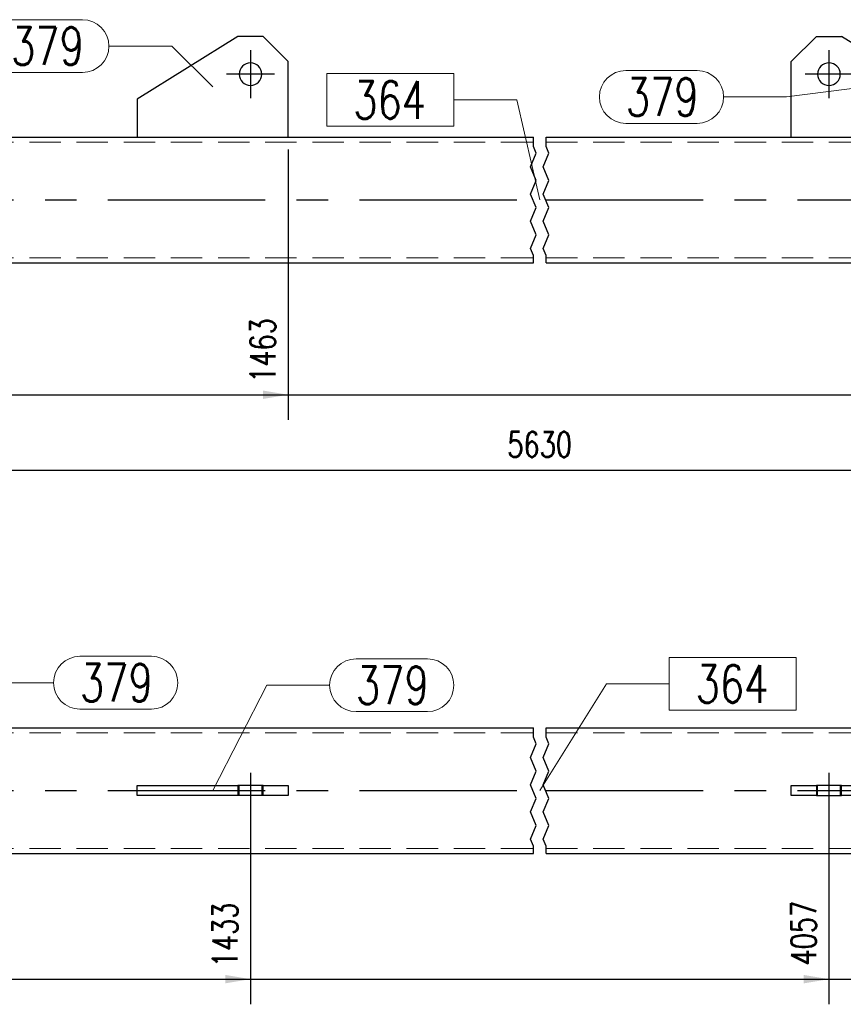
# Model space of a CAD drawing. Header units: millimetres. Extents: x -1005 to 207, y 18226 to 18896.
# Tile 23 of 50: x -459 to -393, y 18605 to 18683. Entities that reach past the tile are written whole.
import ezdxf

# ---------------------------------------------------------------- set-up
doc = ezdxf.new("R2010")
doc.units = ezdxf.units.MM
doc.header["$LTSCALE"] = 10
doc.linetypes.add('HIDDEN', pattern=[0.375, 0.25, -0.125])
doc.linetypes.add('MITTE', pattern=[2, 1.25, -0.25, 0.25, -0.25])
doc.layers.get('Defpoints').update_dxf_attribs({"color": 1})
for name, color, linetype, lineweight in [('PS_DIM', 4, 'Continuous', 13), ('PS_Hidden', 2, 'HIDDEN', 9), ('PS_Pos', 1, 'Continuous', 15), ('PS_Shape', 161, 'Continuous', 30), ('PS_SOLID', 7, 'Continuous', 30)]:
    doc.layers.add(name, color=color, linetype=linetype, lineweight=lineweight)
doc.layers.add('PS_Mid', color=5, linetype='MITTE')
doc.styles.add('simplex', font='simplex.shx', dxfattribs={"width": 0.75})
doc.dimstyles.new('1_10_GŁ_DS1-LS10', dxfattribs={"dimtxt": 2, "dimasz": 2, "dimexe": 2, "dimexo": 1, "dimgap": 1, "dimtad": 1, "dimjust": 4, "dimdec": 0, "dimlfac": 10, "dimtxsty": 'simplex', "dimblk1": 'NONE', "dimsah": 1, "dimcen": 2, "dimclrd": 256, "dimclre": 256, "dimclrt": 3, "dimadec": 1, "dimazin": 0, "dimtfac": 1, "dimtdec": 0, "dimtmove": 2, "dimatfit": 3, "dimfxl": 1, "dimarcsym": 0})
doc.dimstyles.new('1_10_PRZ_DS1-LS10', dxfattribs={"dimtxt": 2, "dimasz": 1, "dimexe": 2, "dimexo": 5, "dimgap": 1, "dimtad": 1, "dimdec": 0, "dimlfac": 10, "dimtxsty": 'simplex', "dimblk": 'dimznak', "dimcen": 2, "dimse1": 1, "dimse2": 1, "dimclrt": 3, "dimadec": 1, "dimazin": 0, "dimtfac": 1, "dimtdec": 0, "dimtix": 1, "dimtmove": 2, "dimatfit": 3, "dimldrblk": 'dim-grot', "dimfxl": 1, "dimarcsym": 0})

# ---------------------------------------------------------------- blocks, each defined once
blk = doc.blocks.new('*D851')
at = {"layer": 'Defpoints', "color": 0, "transparency": 16777216}
for p in [(-437.551, 18673.905), (-517.382, 18663.905), (-437.551, 18653.405)]:
    blk.add_point(p, dxfattribs=at)
at = {"layer": 'PS_DIM', "lineweight": -2, "transparency": 16777216}
for p, q in [((-437.551, 18672.905), (-437.551, 18651.405)), ((-517.382, 18662.905), (-517.382, 18651.405)), ((-517.382, 18653.405), (-439.551, 18653.405))]:
    blk.add_line(p, q, dxfattribs=at)
at = {"layer": 'PS_DIM', "transparency": 16777216}
blk.add_solid([(-439.551, 18653.738), (-439.551, 18653.072), (-437.551, 18653.405)], dxfattribs=at)
at = {"layer": 'PS_DIM', "color": 3, "transparency": 16777216, "insert": (-439.571, 18656.925), "char_height": 2, "attachment_point": 5, "rotation": 90, "style": 'simplex'}
blk.add_mtext('1463', dxfattribs=at)
blk = doc.blocks.new('_None')
blk = doc.blocks.new('*D852')
at = {"layer": 'Defpoints', "color": 0, "transparency": 16777216}
for p in [(-385.551, 18673.905), (-517.382, 18663.905), (-385.551, 18653.405)]:
    blk.add_point(p, dxfattribs=at)
at = {"layer": 'PS_DIM', "lineweight": -2, "transparency": 16777216}
for p, q in [((-385.551, 18672.905), (-385.551, 18651.405)), ((-517.382, 18662.905), (-517.382, 18651.405)), ((-517.382, 18653.405), (-387.551, 18653.405))]:
    blk.add_line(p, q, dxfattribs=at)
at = {"layer": 'PS_DIM', "transparency": 16777216}
blk.add_solid([(-387.551, 18653.738), (-387.551, 18653.072), (-385.551, 18653.405)], dxfattribs=at)
at = {"layer": 'PS_DIM', "color": 3, "transparency": 16777216, "insert": (-387.571, 18656.925), "char_height": 2, "attachment_point": 5, "rotation": 90, "style": 'simplex'}
blk.add_mtext('4147', dxfattribs=at)
blk = doc.blocks.new('*D853')
at = {"layer": 'Defpoints', "color": 0, "transparency": 16777216}
for p in [(-362.719, 18673.905), (-517.382, 18663.905), (-362.719, 18653.405)]:
    blk.add_point(p, dxfattribs=at)
at = {"layer": 'PS_DIM', "lineweight": -2, "transparency": 16777216}
for p, q in [((-362.719, 18672.905), (-362.719, 18651.405)), ((-517.382, 18662.905), (-517.382, 18651.405)), ((-517.382, 18653.405), (-364.719, 18653.405))]:
    blk.add_line(p, q, dxfattribs=at)
at = {"layer": 'PS_DIM', "transparency": 16777216}
blk.add_solid([(-364.719, 18653.738), (-364.719, 18653.072), (-362.719, 18653.405)], dxfattribs=at)
at = {"layer": 'PS_DIM', "color": 3, "transparency": 16777216, "insert": (-364.739, 18657.032), "char_height": 2, "attachment_point": 5, "rotation": 90, "style": 'simplex'}
blk.add_mtext('4376', dxfattribs=at)
blk = doc.blocks.new('*D854')
at = {"layer": 'Defpoints', "color": 0, "transparency": 16777216}
for p in [(-517.382, 18663.905), (-317.719, 18663.905), (-317.719, 18653.405)]:
    blk.add_point(p, dxfattribs=at)
at = {"layer": 'PS_DIM', "lineweight": -2, "transparency": 16777216}
for p, q in [((-517.382, 18662.905), (-517.382, 18651.405)), ((-317.719, 18662.905), (-317.719, 18651.405)), ((-517.382, 18653.405), (-319.719, 18653.405))]:
    blk.add_line(p, q, dxfattribs=at)
at = {"layer": 'PS_DIM', "transparency": 16777216}
blk.add_solid([(-319.719, 18653.738), (-319.719, 18653.072), (-317.719, 18653.405)], dxfattribs=at)
at = {"layer": 'PS_DIM', "color": 3, "transparency": 16777216, "insert": (-319.739, 18657.068), "char_height": 2, "attachment_point": 5, "rotation": 90, "style": 'simplex'}
blk.add_mtext('5490', dxfattribs=at)
blk = doc.blocks.new('*D855')
at = {"layer": 'Defpoints', "color": 0, "transparency": 16777216}
for p in [(-517.382, 18663.905), (-310.719, 18663.405), (-310.719, 18653.405)]:
    blk.add_point(p, dxfattribs=at)
at = {"layer": 'PS_DIM', "lineweight": -2, "transparency": 16777216}
for p, q in [((-517.382, 18662.905), (-517.382, 18651.405)), ((-310.719, 18662.405), (-310.719, 18651.405)), ((-517.382, 18653.405), (-312.719, 18653.405))]:
    blk.add_line(p, q, dxfattribs=at)
at = {"layer": 'PS_DIM', "transparency": 16777216}
blk.add_solid([(-312.719, 18653.738), (-312.719, 18653.072), (-310.719, 18653.405)], dxfattribs=at)
at = {"layer": 'PS_DIM', "color": 3, "transparency": 16777216, "insert": (-312.739, 18657.068), "char_height": 2, "attachment_point": 5, "rotation": 90, "style": 'simplex'}
blk.add_mtext('5560', dxfattribs=at)
blk = doc.blocks.new('dimznak')
at = {"color": 0}
for points in [[(0, 2), (0, -2)], [(-2, 0), (2, 0)]]:
    blk.add_lwpolyline(points, dxfattribs=at)
at = {"color": 2}
blk.add_lwpolyline([(1, 1), (-1, -1)], dxfattribs=at)
blk = doc.blocks.new('*D856')
at = {"layer": 'Defpoints', "color": 0, "transparency": 16777216}
for p in [(-524.382, 18663.405), (-310.719, 18663.405), (-310.719, 18647.405)]:
    blk.add_point(p, dxfattribs=at)
at = {"layer": 'PS_DIM', "color": 0, "lineweight": -2, "transparency": 16777216}
blk.add_line((-523.382, 18647.405), (-311.719, 18647.405), dxfattribs=at)
at = {"layer": 'PS_DIM', "color": 0, "lineweight": -2, "transparency": 16777216, "rotation": 180}
blk.add_blockref('dimznak', (-524.382, 18647.405), dxfattribs=at)
at = {"layer": 'PS_DIM', "color": 0, "lineweight": -2, "transparency": 16777216}
blk.add_blockref('dimznak', (-310.719, 18647.405), dxfattribs=at)
at = {"layer": 'PS_DIM', "color": 3, "transparency": 16777216, "insert": (-417.551, 18649.445), "char_height": 2, "attachment_point": 5, "style": 'simplex'}
blk.add_mtext('5630', dxfattribs=at)
blk = doc.blocks.new('dim-grot')
blk.add_hatch(color=256).paths.add_polyline_path([(0, 0), (-2, 0.5), (-2, -0.5)])
blk.add_lwpolyline([(0, 0), (-2, 0.5), (-2, -0.5), (0, 0)])
blk = doc.blocks.new('*D1157')
at = {"layer": 'Defpoints', "color": 0, "transparency": 16777216}
for p in [(-440.551, 18621.519), (-517.382, 18616.919), (-440.551, 18606.919)]:
    blk.add_point(p, dxfattribs=at)
at = {"layer": 'PS_DIM', "lineweight": -2, "transparency": 16777216}
for p, q in [((-440.551, 18620.519), (-440.551, 18604.919)), ((-517.382, 18615.919), (-517.382, 18604.919)), ((-517.382, 18606.919), (-442.551, 18606.919))]:
    blk.add_line(p, q, dxfattribs=at)
at = {"layer": 'PS_DIM', "transparency": 16777216}
blk.add_solid([(-442.551, 18607.253), (-442.551, 18606.586), (-440.551, 18606.919)], dxfattribs=at)
at = {"layer": 'PS_DIM', "color": 3, "transparency": 16777216, "insert": (-442.571, 18610.439), "char_height": 2, "attachment_point": 5, "rotation": 90, "style": 'simplex'}
blk.add_mtext('1433', dxfattribs=at)
blk = doc.blocks.new('*D1158')
at = {"layer": 'Defpoints', "color": 0, "transparency": 16777216}
for p in [(-394.551, 18621.519), (-517.382, 18616.919), (-394.551, 18606.919)]:
    blk.add_point(p, dxfattribs=at)
at = {"layer": 'PS_DIM', "lineweight": -2, "transparency": 16777216}
for p, q in [((-394.551, 18620.519), (-394.551, 18604.919)), ((-517.382, 18615.919), (-517.382, 18604.919)), ((-517.382, 18606.919), (-396.551, 18606.919))]:
    blk.add_line(p, q, dxfattribs=at)
at = {"layer": 'PS_DIM', "transparency": 16777216}
blk.add_solid([(-396.551, 18607.253), (-396.551, 18606.586), (-394.551, 18606.919)], dxfattribs=at)
at = {"layer": 'PS_DIM', "color": 3, "transparency": 16777216, "insert": (-396.571, 18610.582), "char_height": 2, "attachment_point": 5, "rotation": 90, "style": 'simplex'}
blk.add_mtext('4057', dxfattribs=at)
blk = doc.blocks.new('*D1159')
at = {"layer": 'Defpoints', "color": 0, "transparency": 16777216}
for p in [(-365.719, 18621.519), (-517.382, 18616.919), (-365.719, 18606.919)]:
    blk.add_point(p, dxfattribs=at)
at = {"layer": 'PS_DIM', "lineweight": -2, "transparency": 16777216}
for p, q in [((-365.719, 18620.519), (-365.719, 18604.919)), ((-517.382, 18615.919), (-517.382, 18604.919)), ((-517.382, 18606.919), (-367.719, 18606.919))]:
    blk.add_line(p, q, dxfattribs=at)
at = {"layer": 'PS_DIM', "transparency": 16777216}
blk.add_solid([(-367.719, 18607.253), (-367.719, 18606.586), (-365.719, 18606.919)], dxfattribs=at)
at = {"layer": 'PS_DIM', "color": 3, "transparency": 16777216, "insert": (-367.739, 18610.546), "char_height": 2, "attachment_point": 5, "rotation": 90, "style": 'simplex'}
blk.add_mtext('4346', dxfattribs=at)
blk = doc.blocks.new('*D1160')
at = {"layer": 'Defpoints', "color": 0, "transparency": 16777216}
for p in [(-313.719, 18621.62), (-517.382, 18616.919), (-313.719, 18606.919)]:
    blk.add_point(p, dxfattribs=at)
at = {"layer": 'PS_DIM', "lineweight": -2, "transparency": 16777216}
for p, q in [((-313.719, 18620.62), (-313.719, 18604.919)), ((-517.382, 18615.919), (-517.382, 18604.919)), ((-517.382, 18606.919), (-315.719, 18606.919))]:
    blk.add_line(p, q, dxfattribs=at)
at = {"layer": 'PS_DIM', "transparency": 16777216}
blk.add_solid([(-315.719, 18607.253), (-315.719, 18606.586), (-313.719, 18606.919)], dxfattribs=at)
at = {"layer": 'PS_DIM', "color": 3, "transparency": 16777216, "insert": (-315.739, 18610.582), "char_height": 2, "attachment_point": 5, "rotation": 90, "style": 'simplex'}
blk.add_mtext('5530', dxfattribs=at)
blk = doc.blocks.new('*D1161')
at = {"layer": 'Defpoints', "color": 0, "transparency": 16777216}
for p in [(-310.719, 18621.519), (-517.382, 18616.919), (-310.719, 18606.919)]:
    blk.add_point(p, dxfattribs=at)
at = {"layer": 'PS_DIM', "lineweight": -2, "transparency": 16777216}
for p, q in [((-310.719, 18620.519), (-310.719, 18604.919)), ((-517.382, 18615.919), (-517.382, 18604.919)), ((-517.382, 18606.919), (-312.719, 18606.919))]:
    blk.add_line(p, q, dxfattribs=at)
at = {"layer": 'PS_DIM', "transparency": 16777216}
blk.add_solid([(-312.719, 18607.253), (-312.719, 18606.586), (-310.719, 18606.919)], dxfattribs=at)
at = {"layer": 'PS_DIM', "color": 3, "transparency": 16777216, "insert": (-308.721, 18610.582), "char_height": 2, "attachment_point": 5, "rotation": 90, "style": 'simplex'}
blk.add_mtext('5560', dxfattribs=at)
blk = doc.blocks.new('*X1590')
at = {"color": 1}
for p, q in [((-418.051, 18673.162), (-418.051, 18673.905)), ((-417.051, 18673.162), (-417.051, 18673.905)), ((-417.822, 18672.62), (-418.051, 18673.162)), ((-416.822, 18672.62), (-417.051, 18673.162)), ((-418.28, 18671.537), (-417.822, 18672.62)), ((-417.28, 18671.537), (-416.822, 18672.62)), ((-417.822, 18670.453), (-418.28, 18671.537)), ((-416.822, 18670.453), (-417.28, 18671.537)), ((-418.28, 18669.369), (-417.822, 18670.453)), ((-417.28, 18669.369), (-416.822, 18670.453)), ((-417.822, 18668.286), (-418.28, 18669.369)), ((-416.822, 18668.286), (-417.28, 18669.369)), ((-418.28, 18667.202), (-417.822, 18668.286)), ((-417.28, 18667.202), (-416.822, 18668.286)), ((-417.822, 18666.119), (-418.28, 18667.202)), ((-416.822, 18666.119), (-417.28, 18667.202)), ((-418.28, 18665.035), (-417.822, 18666.119)), ((-417.28, 18665.035), (-416.822, 18666.119)), ((-418.051, 18664.493), (-418.28, 18665.035)), ((-417.051, 18664.493), (-417.28, 18665.035)), ((-418.051, 18663.905), (-418.051, 18664.493)), ((-417.051, 18663.905), (-417.051, 18664.493))]:
    blk.add_line(p, q, dxfattribs=at)
at = {"layer": 'PS_Hidden', "color": 2, "linetype": 'HIDDEN'}
for p, q in [((-491.882, 18673.505), (-418.051, 18673.505)), ((-417.051, 18673.505), (-343.219, 18673.505)), ((-491.882, 18664.305), (-418.051, 18664.305)), ((-417.051, 18664.305), (-343.219, 18664.305))]:
    blk.add_line(p, q, dxfattribs=at)
at = {"layer": 'PS_Mid', "color": 5, "linetype": 'MITTE'}
for p, q in [((-440.551, 18680.805), (-440.551, 18677.005)), ((-394.551, 18680.805), (-394.551, 18677.005)), ((-438.651, 18678.905), (-442.451, 18678.905)), ((-392.651, 18678.905), (-396.451, 18678.905)), ((-491.882, 18668.905), (-418.051, 18668.905)), ((-417.051, 18668.905), (-343.219, 18668.905))]:
    blk.add_line(p, q, dxfattribs=at)
at = {"layer": 'PS_SOLID', "color": 7, "linetype": 'Continuous'}
for p, q in [((-441.551, 18681.905), (-449.551, 18676.905)), ((-439.551, 18681.905), (-441.551, 18681.905)), ((-437.551, 18679.905), (-439.551, 18681.905)), ((-395.551, 18681.905), (-397.551, 18679.905)), ((-395.551, 18681.905), (-393.551, 18681.905)), ((-385.551, 18676.905), (-393.551, 18681.905)), ((-437.551, 18673.905), (-437.551, 18679.905)), ((-397.551, 18673.905), (-397.551, 18679.905)), ((-449.551, 18676.905), (-449.551, 18673.905)), ((-491.882, 18673.905), (-418.051, 18673.905)), ((-417.051, 18673.905), (-343.219, 18673.905)), ((-491.882, 18663.905), (-418.051, 18663.905)), ((-417.051, 18663.905), (-343.219, 18663.905))]:
    blk.add_line(p, q, dxfattribs=at)
at = {"layer": 'PS_SOLID', "color": 7, "extrusion": (0, 0, -1)}
for centre in [(440.551, 18678.905), (394.551, 18678.905)]:
    blk.add_circle(centre, 0.9, dxfattribs=at)
blk = doc.blocks.new('*X1599')
at = {"color": 1}
for p, q in [((-459.585, 18683.236), (-453.907, 18683.236)), ((-451.807, 18681.136), (-446.807, 18681.136)), ((-443.551, 18677.905), (-446.807, 18681.136)), ((-459.585, 18679.036), (-453.907, 18679.036))]:
    blk.add_line(p, q, dxfattribs=at)
for centre, start, end in [((-459.585, 18681.136), 90, 270), ((-453.907, 18681.136), 270, 90)]:
    blk.add_arc(centre, 2.1, start, end, dxfattribs=at)
at = {"color": 2, "style": 'simplex', "width": 0.75}
blk.add_text('379', height=3, dxfattribs=at).set_placement((-459.585, 18679.636))
blk = doc.blocks.new('*X1601')
at = {"color": 1}
for p, q in [((-424.385, 18678.956), (-434.478, 18678.956)), ((-434.478, 18678.956), (-434.478, 18674.756)), ((-424.385, 18674.756), (-424.385, 18678.956)), ((-424.385, 18676.856), (-419.385, 18676.856)), ((-417.551, 18668.905), (-419.385, 18676.856)), ((-434.478, 18674.756), (-424.385, 18674.756))]:
    blk.add_line(p, q, dxfattribs=at)
at = {"color": 2, "style": 'simplex', "width": 0.75}
blk.add_text('364', height=3, dxfattribs=at).set_placement((-432.378, 18675.356))
blk = doc.blocks.new('*X1604')
at = {"color": 1}
for p, q in [((-410.707, 18679.191), (-405.028, 18679.191)), ((-391.551, 18677.905), (-397.928, 18677.091)), ((-402.928, 18677.091), (-397.928, 18677.091)), ((-410.707, 18674.991), (-405.028, 18674.991))]:
    blk.add_line(p, q, dxfattribs=at)
for centre, start, end in [((-410.707, 18677.091), 90, 270), ((-405.028, 18677.091), 270, 90)]:
    blk.add_arc(centre, 2.1, start, end, dxfattribs=at)
at = {"color": 2, "style": 'simplex', "width": 0.75}
blk.add_text('379', height=3, dxfattribs=at).set_placement((-410.707, 18675.591))
blk = doc.blocks.new('*X1609')
at = {"color": 1}
for p, q in [((-418.051, 18626.176), (-418.051, 18626.919)), ((-417.051, 18626.176), (-417.051, 18626.919)), ((-417.822, 18625.634), (-418.051, 18626.176)), ((-416.822, 18625.634), (-417.051, 18626.176)), ((-418.28, 18624.551), (-417.822, 18625.634)), ((-417.28, 18624.551), (-416.822, 18625.634)), ((-417.822, 18623.467), (-418.28, 18624.551)), ((-416.822, 18623.467), (-417.28, 18624.551)), ((-418.28, 18622.384), (-417.822, 18623.467)), ((-417.28, 18622.384), (-416.822, 18623.467)), ((-417.822, 18621.3), (-418.28, 18622.384)), ((-416.822, 18621.3), (-417.28, 18622.384)), ((-418.28, 18620.216), (-417.822, 18621.3)), ((-417.28, 18620.216), (-416.822, 18621.3)), ((-417.822, 18619.133), (-418.28, 18620.216)), ((-416.822, 18619.133), (-417.28, 18620.216)), ((-418.28, 18618.049), (-417.822, 18619.133)), ((-417.28, 18618.049), (-416.822, 18619.133)), ((-418.051, 18617.507), (-418.28, 18618.049)), ((-417.051, 18617.507), (-417.28, 18618.049)), ((-418.051, 18616.919), (-418.051, 18617.507)), ((-417.051, 18616.919), (-417.051, 18617.507))]:
    blk.add_line(p, q, dxfattribs=at)
at = {"layer": 'PS_Hidden', "color": 2, "linetype": 'HIDDEN'}
for p, q in [((-491.882, 18626.519), (-418.051, 18626.519)), ((-417.051, 18626.519), (-343.219, 18626.519)), ((-441.451, 18621.519), (-441.451, 18622.319)), ((-439.651, 18621.519), (-439.651, 18622.319)), ((-395.451, 18621.519), (-395.451, 18622.319)), ((-393.651, 18621.519), (-393.651, 18622.319)), ((-491.882, 18617.319), (-418.051, 18617.319)), ((-417.051, 18617.319), (-343.219, 18617.319))]:
    blk.add_line(p, q, dxfattribs=at)
at = {"layer": 'PS_Mid', "color": 5, "linetype": 'MITTE'}
for p, q in [((-440.551, 18623.319), (-440.551, 18620.519)), ((-394.551, 18623.319), (-394.551, 18620.519)), ((-491.882, 18621.919), (-418.051, 18621.919)), ((-417.051, 18621.919), (-343.219, 18621.919))]:
    blk.add_line(p, q, dxfattribs=at)
at = {"layer": 'PS_SOLID', "color": 7, "linetype": 'Continuous'}
for p, q in [((-491.882, 18626.919), (-418.051, 18626.919)), ((-417.051, 18626.919), (-343.219, 18626.919)), ((-449.551, 18621.519), (-449.551, 18622.319)), ((-449.551, 18622.319), (-441.551, 18622.319)), ((-441.551, 18622.319), (-441.551, 18621.519)), ((-439.551, 18622.319), (-441.551, 18622.319)), ((-439.551, 18621.519), (-439.551, 18622.319)), ((-439.551, 18622.319), (-437.551, 18622.319)), ((-437.551, 18622.319), (-437.551, 18621.519)), ((-397.551, 18621.519), (-397.551, 18622.319)), ((-397.551, 18622.319), (-395.551, 18622.319)), ((-393.551, 18622.319), (-395.551, 18622.319)), ((-395.551, 18622.319), (-395.551, 18621.519)), ((-393.551, 18622.319), (-385.551, 18622.319)), ((-393.551, 18621.519), (-393.551, 18622.319)), ((-441.551, 18621.519), (-449.551, 18621.519)), ((-439.551, 18621.519), (-441.551, 18621.519)), ((-437.551, 18621.519), (-439.551, 18621.519)), ((-395.551, 18621.519), (-397.551, 18621.519)), ((-395.551, 18621.519), (-393.551, 18621.519)), ((-385.551, 18621.519), (-393.551, 18621.519)), ((-491.882, 18616.919), (-418.051, 18616.919)), ((-417.051, 18616.919), (-343.219, 18616.919))]:
    blk.add_line(p, q, dxfattribs=at)
blk = doc.blocks.new('*X1618')
at = {"color": 1}
for p, q in [((-432.159, 18632.397), (-426.48, 18632.397)), ((-443.551, 18621.919), (-439.259, 18630.297)), ((-439.259, 18630.297), (-434.259, 18630.297)), ((-432.159, 18628.197), (-426.48, 18628.197))]:
    blk.add_line(p, q, dxfattribs=at)
for centre, start, end in [((-432.159, 18630.297), 90, 270), ((-426.48, 18630.297), 270, 90)]:
    blk.add_arc(centre, 2.1, start, end, dxfattribs=at)
at = {"color": 2, "style": 'simplex', "width": 0.75}
blk.add_text('379', height=3, dxfattribs=at).set_placement((-432.159, 18628.797))
blk = doc.blocks.new('*X1619')
at = {"color": 1}
for p, q in [((-454.108, 18632.599), (-448.43, 18632.599)), ((-466.382, 18621.919), (-461.208, 18630.499)), ((-461.208, 18630.499), (-456.208, 18630.499)), ((-454.108, 18628.399), (-448.43, 18628.399))]:
    blk.add_line(p, q, dxfattribs=at)
for centre, start, end in [((-454.108, 18630.499), 90, 270), ((-448.43, 18630.499), 270, 90)]:
    blk.add_arc(centre, 2.1, start, end, dxfattribs=at)
at = {"color": 2, "style": 'simplex', "width": 0.75}
blk.add_text('379', height=3, dxfattribs=at).set_placement((-454.108, 18628.999))
blk = doc.blocks.new('*X1620')
at = {"color": 1}
for p, q in [((-397.158, 18632.503), (-407.251, 18632.503)), ((-407.251, 18632.503), (-407.251, 18628.303)), ((-397.158, 18628.303), (-397.158, 18632.503)), ((-417.551, 18621.919), (-412.251, 18630.403)), ((-412.251, 18630.403), (-407.251, 18630.403)), ((-407.251, 18628.303), (-397.158, 18628.303))]:
    blk.add_line(p, q, dxfattribs=at)
at = {"color": 2, "style": 'simplex', "width": 0.75}
blk.add_text('364', height=3, dxfattribs=at).set_placement((-405.151, 18628.903))

msp = doc.modelspace()

# ---------------------------------------------------------------- block references
at = {"layer": 'PS_Pos'}
for name in ['*X1599', '*X1601', '*X1604', '*X1619', '*X1618', '*X1620']:
    msp.add_blockref(name, (0, 0), dxfattribs=at)
at = {"layer": 'PS_Shape', "color": 40}
for name in ['*X1590', '*X1609']:
    msp.add_blockref(name, (0, 0), dxfattribs=at)

# ---------------------------------------------------------------- dimensions: what is measured, and where the dimension line sits
at = {"layer": 'PS_DIM'}
for base, p1, p2, text, picture, middle in [((-437.551, 18653.405), (-517.382, 18663.905), (-437.551, 18673.905), '1463', '*D851', (-439.571, 18656.925)), ((-385.551, 18653.405), (-517.382, 18663.905), (-385.551, 18673.905), '4147', '*D852', (-387.571, 18656.925)), ((-362.719, 18653.405), (-517.382, 18663.905), (-362.719, 18673.905), '4376', '*D853', (-364.739, 18657.032)), ((-317.719, 18653.405), (-517.382, 18663.905), (-317.719, 18663.905), '5490', '*D854', (-319.739, 18657.068)), ((-310.719, 18653.405), (-517.382, 18663.905), (-310.719, 18663.405), '5560', '*D855', (-312.739, 18657.068)), ((-313.719, 18606.919), (-517.382, 18616.919), (-313.719, 18621.62), '5530', '*D1160', (-315.739, 18610.582)), ((-440.551, 18606.919), (-517.382, 18616.919), (-440.551, 18621.519), '1433', '*D1157', (-442.571, 18610.439)), ((-394.551, 18606.919), (-517.382, 18616.919), (-394.551, 18621.519), '4057', '*D1158', (-396.571, 18610.582)), ((-365.719, 18606.919), (-517.382, 18616.919), (-365.719, 18621.519), '4346', '*D1159', (-367.739, 18610.546)), ((-310.719, 18606.919), (-517.382, 18616.919), (-310.719, 18621.519), '5560', '*D1161', (-308.721, 18610.582))]:
    dim = msp.add_linear_dim(base=base, p1=p1, p2=p2, text=text, dimstyle='1_10_GŁ_DS1-LS10', dxfattribs=at)
    dim.commit()
    dim.dimension.update_dxf_attribs({"geometry": picture, "text_midpoint": middle, "dimtype": 160, "text_rotation": 90})
dim = msp.add_linear_dim(base=(-310.719, 18647.405), p1=(-524.382, 18663.405), p2=(-310.719, 18663.405), text='5630', dimstyle='1_10_PRZ_DS1-LS10', dxfattribs=at)
dim.commit()
dim.dimension.update_dxf_attribs({"geometry": '*D856', "text_midpoint": (-417.551, 18649.445), "dimtype": 160})

doc.saveas('drawing.dxf')
